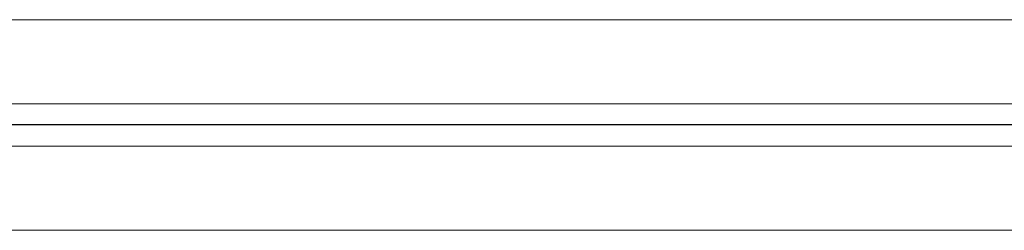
# Model space of a CAD drawing. Extents: x 1911006 to 2186114, y 709265 to 747216.
# Tile 65 of 256: x 1919517 to 1919634, y 735078 to 735103. Entities that reach past the tile are written whole.
import ezdxf

# ---------------------------------------------------------------- set-up
doc = ezdxf.new("R2010")
doc.units = 0
doc.header["$LTSCALE"] = 500
doc.header["$MEASUREMENT"] = 0
doc.linetypes.add('AM_DIN_G_W050', pattern=[13.75, 9.75, -1.5, 1, -1.5])
doc.layers.add('!_A_01_TENKÁ', color=8, linetype='CONTINUOUS', lineweight=13)
doc.layers.add('AM_7', color=4, linetype='AM_DIN_G_W050', lineweight=25)

msp = doc.modelspace()

# ---------------------------------------------------------------- linework, layer by layer
at = {"layer": '!_A_01_TENKÁ', "color": 7}
for p, q in [((1921360.13, 735103.23), (1917503.2, 735103.23)), ((1917503.2, 735093.23), (1921360.13, 735093.23)), ((1921360.13, 735088.23), (1917503.2, 735088.23)), ((1917503.2, 735078.23), (1921360.13, 735078.23))]:
    msp.add_line(p, q, dxfattribs=at)
at = {"layer": 'AM_7', "color": 7}
msp.add_line((1921360.13, 735090.73), (1917479.5, 735090.73), dxfattribs=at)

doc.saveas('drawing.dxf')
